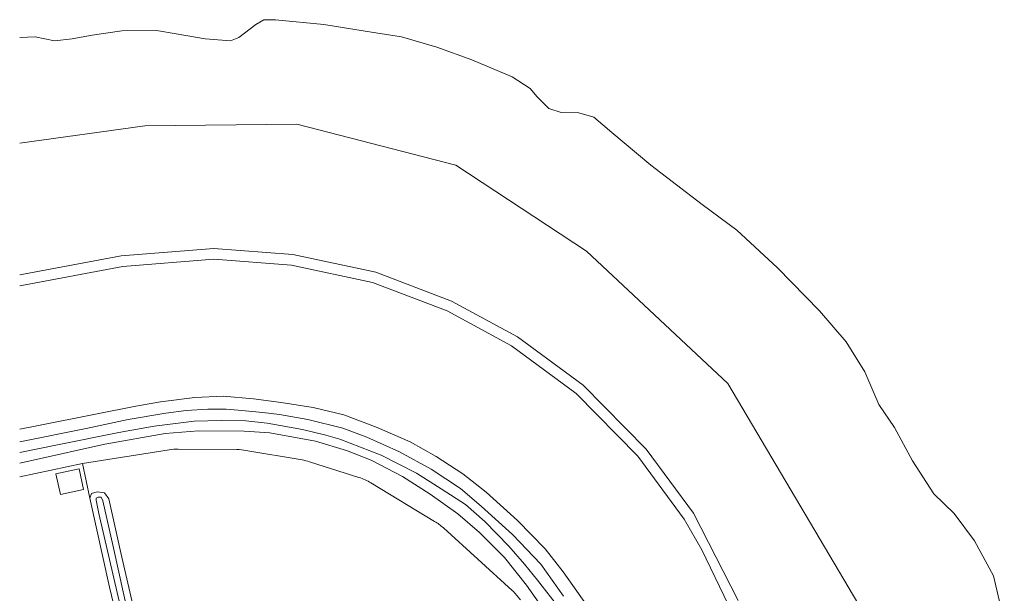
# Model space of a CAD drawing. Header units: metres. Extents: x 264570 to 266133, y 576109 to 577454.
# Tile 8 of 128: x 264571 to 264746, y 576635 to 576737. Entities that reach past the tile are written whole.
import ezdxf

# ---------------------------------------------------------------- set-up
doc = ezdxf.new("R2010")
doc.units = ezdxf.units.M
doc.layers.add('B-WE-OG-TOPOGRAFIE-G', color=252, linetype='Continuous', lineweight=15)

msp = doc.modelspace()

# ---------------------------------------------------------------- linework, layer by layer
at = {"layer": 'B-WE-OG-TOPOGRAFIE-G'}
for points in [[(264570.87, 576734.03), (264573.62, 576734.1), (264577.05, 576733.41), (264580.21, 576733.77), (264583.74, 576734.42), (264589.06, 576735.19), (264595.2, 576735.22), (264598.7, 576734.68), (264603.84, 576733.77), (264608.38, 576733.39), (264609.83, 576733.99), (264612.87, 576736.32), (264614.32, 576737.14), (264616.36, 576737.17), (264624.95, 576736.33), (264633.46, 576734.93), (264638.8, 576734.12), (264645.08, 576732.31), (264651.32, 576730.01), (264658.5, 576727.01), (264661.69, 576724.9), (264662.92, 576723.45), (264665, 576721.34), (264667.23, 576720.63), (264670.35, 576720.6), (264673.03, 576719.82), (264676.23, 576717.08), (264683.15, 576711.29), (264692.3, 576704.31), (264698.44, 576699.71), (264705.69, 576693), (264713.17, 576685.36), (264717.89, 576679.87), (264721.21, 576674.49), (264723.7, 576668.69), (264726.53, 576664.61), (264729.7, 576658.64), (264733.49, 576652.81), (264737.1, 576649.32), (264740.71, 576644.42), (264744.14, 576638.22), (264746.04, 576630.09)], [(264746.04, 576630.09), (264744.14, 576638.22), (264740.71, 576644.42), (264737.1, 576649.32), (264733.49, 576652.81), (264729.7, 576658.64), (264726.53, 576664.61), (264723.7, 576668.69), (264721.21, 576674.49), (264717.89, 576679.87), (264713.17, 576685.36), (264705.69, 576693), (264698.44, 576699.71), (264692.3, 576704.31), (264683.15, 576711.29), (264676.23, 576717.08), (264673.03, 576719.82), (264670.35, 576720.6), (264667.23, 576720.63), (264665, 576721.34), (264662.92, 576723.45), (264661.69, 576724.9), (264658.5, 576727.01), (264651.32, 576730.01), (264645.08, 576732.31), (264638.8, 576734.12), (264633.46, 576734.93), (264624.95, 576736.33), (264616.36, 576737.17), (264614.32, 576737.14), (264612.87, 576736.32), (264609.83, 576733.99), (264608.38, 576733.39), (264603.84, 576733.77), (264598.7, 576734.68), (264595.2, 576735.22), (264589.06, 576735.19), (264583.74, 576734.42), (264580.21, 576733.77), (264577.05, 576733.41), (264573.62, 576734.1), (264570.87, 576734.03)], [(264722.64, 576628.85), (264696.86, 576672.45), (264671.72, 576696), (264648.49, 576711.27), (264620.17, 576718.59), (264593.12, 576718.27), (264570.87, 576715.19)], [(264570.87, 576715.19), (264593.12, 576718.27), (264620.17, 576718.59), (264648.49, 576711.27), (264671.72, 576696), (264696.86, 576672.45), (264722.64, 576628.85)], [(264570.87, 576691.74), (264588.95, 576695.12), (264605.38, 576696.46), (264619.49, 576695.4), (264634.21, 576692.23), (264647.72, 576687.1), (264659.41, 576680.76), (264671.12, 576672.12), (264682.32, 576660.72), (264690.74, 576649.33), (264698.7, 576633.82)], [(264698.7, 576633.82), (264690.74, 576649.33), (264682.32, 576660.72), (264671.12, 576672.12), (264659.41, 576680.76), (264647.72, 576687.1), (264634.21, 576692.23), (264619.49, 576695.4), (264605.38, 576696.46), (264588.95, 576695.12), (264570.87, 576691.74)], [(264696.92, 576633.09), (264692.24, 576642.82), (264689.11, 576648.31), (264680.86, 576659.47), (264669.86, 576670.67), (264658.38, 576679.14), (264646.92, 576685.36), (264633.66, 576690.39), (264619.22, 576693.5), (264605.39, 576694.54), (264589.21, 576693.22), (264570.87, 576689.79)], [(264570.87, 576689.79), (264589.21, 576693.22), (264605.39, 576694.54), (264619.22, 576693.5), (264633.66, 576690.39), (264646.92, 576685.36), (264658.38, 576679.14), (264669.86, 576670.67), (264680.86, 576659.47), (264689.11, 576648.31), (264692.24, 576642.82), (264696.92, 576633.09)], [(264570.87, 576664.3), (264573.65, 576664.82), (264584.64, 576667.04), (264591.55, 576668.42), (264595.92, 576669.14), (264602.04, 576669.93), (264607.04, 576670.15), (264612.47, 576669.7), (264617.38, 576669.05), (264623.07, 576668.15), (264628.55, 576666.87), (264634.45, 576664.58), (264640.31, 576662.07), (264644.95, 576659.41), (264649.71, 576656.36), (264653.86, 576653.1), (264659.45, 576648.03), (264664.36, 576642.98), (264667.57, 576638.94), (264671.72, 576633.06)], [(264671.72, 576633.06), (264667.57, 576638.94), (264664.36, 576642.98), (264659.45, 576648.03), (264653.86, 576653.1), (264649.71, 576656.36), (264644.95, 576659.41), (264640.31, 576662.07), (264634.45, 576664.58), (264628.55, 576666.87), (264623.07, 576668.15), (264617.38, 576669.05), (264612.47, 576669.7), (264607.04, 576670.15), (264602.04, 576669.93), (264595.92, 576669.14), (264591.55, 576668.42), (264584.64, 576667.04), (264573.65, 576664.82), (264570.87, 576664.3)], [(264667.63, 576634.6), (264663.6, 576640.28), (264658.55, 576645.53), (264652.97, 576650.57), (264649.29, 576653.74), (264644.08, 576657.19), (264638.45, 576660.27), (264632.65, 576662.85), (264628.36, 576664.5), (264622.15, 576666.01), (264617.12, 576666.93), (264614.12, 576667.25), (264609.72, 576667.71), (264607.61, 576667.88), (264604.36, 576667.87), (264600.5, 576667.6), (264596.87, 576667.12), (264590.16, 576666.01), (264582.69, 576664.43), (264570.87, 576662.07)], [(264570.87, 576662.07), (264582.69, 576664.43), (264590.16, 576666.01), (264596.87, 576667.12), (264600.5, 576667.6), (264604.36, 576667.87), (264607.61, 576667.88), (264609.72, 576667.71), (264614.12, 576667.25), (264617.12, 576666.93), (264622.15, 576666.01), (264628.36, 576664.5), (264632.65, 576662.85), (264638.45, 576660.27), (264644.08, 576657.19), (264649.29, 576653.74), (264652.97, 576650.57), (264658.55, 576645.53), (264663.6, 576640.28), (264667.63, 576634.6)], [(264570.87, 576660.16), (264577.59, 576661.53), (264588.5, 576663.71), (264594.82, 576664.81), (264601.89, 576665.72), (264606.71, 576665.84), (264611.1, 576665.77), (264614.91, 576665.37), (264621.19, 576664.27), (264625.33, 576663.25), (264627.82, 576662.5), (264635.15, 576659.66), (264641.47, 576656.49), (264645.84, 576653.67), (264650.16, 576650.87), (264653.61, 576647.86), (264657.88, 576643.45), (264660.67, 576640.29), (264662.98, 576637.41), (264666.99, 576632.3)], [(264666.99, 576632.3), (264662.98, 576637.41), (264660.67, 576640.29), (264657.88, 576643.45), (264653.61, 576647.86), (264650.16, 576650.87), (264645.84, 576653.67), (264641.47, 576656.49), (264635.15, 576659.66), (264627.82, 576662.5), (264625.33, 576663.25), (264621.19, 576664.27), (264614.91, 576665.37), (264611.1, 576665.77), (264606.71, 576665.84), (264601.89, 576665.72), (264594.82, 576664.81), (264588.5, 576663.71), (264577.59, 576661.53), (264570.87, 576660.16)], [(264664.09, 576632.17), (264661.04, 576636.52), (264657.15, 576641.48), (264652.67, 576645.93), (264648.8, 576649.24), (264643.9, 576652.72), (264638.98, 576655.89), (264633.39, 576658.79), (264629.04, 576660.52), (264623.47, 576662.18), (264615.4, 576663.67), (264610.82, 576663.96), (264602.69, 576664.01), (264596.73, 576663.51), (264586.04, 576661.65), (264573.27, 576658.8), (264570.87, 576658.27)], [(264570.87, 576658.27), (264573.27, 576658.8), (264586.04, 576661.65), (264596.73, 576663.51), (264602.69, 576664.01), (264610.82, 576663.96), (264615.4, 576663.67), (264623.47, 576662.18), (264629.04, 576660.52), (264633.39, 576658.79), (264638.98, 576655.89), (264643.9, 576652.72), (264648.8, 576649.24), (264652.67, 576645.93), (264657.15, 576641.48), (264661.04, 576636.52), (264664.09, 576632.17)], [(264597.49, 576660.62), (264582.02, 576658.2), (264570.87, 576655.8)], [(264609.5, 576660.68), (264599.09, 576660.74)], [(264621.11, 576658.83), (264611.12, 576660.53)], [(264570.87, 576655.8), (264582.02, 576658.2), (264583.35, 576652.04), (264586.82, 576636.19), (264590.86, 576619.39), (264594.35, 576603.83), (264598.76, 576584.6), (264601.75, 576571.8), (264603.14, 576565.98), (264602.89, 576564.73), (264596.51, 576562.25), (264585, 576557.57), (264576.44, 576554.02), (264573.99, 576553.15), (264573.53, 576553.58), (264571.76, 576559.33), (264571.28, 576561.11), (264570.87, 576561.46), (264570.87, 576561.47)], [(264631.23, 576655.71), (264622.45, 576658.5)], [(264644.68, 576647.89), (264633.37, 576654.73)], [(264590.86, 576619.39), (264586.82, 576636.19), (264583.35, 576652.04), (264583.66, 576652.86), (264584.66, 576653.16), (264585.95, 576652.95), (264586.72, 576651.89), (264588.87, 576642.27), (264593.2, 576623.57)], [(264593.21, 576617.64), (264587.48, 576643.44), (264585.65, 576651.56), (264585.35, 576652.17), (264584.84, 576652.22), (264584.49, 576652.03), (264584.48, 576651.68), (264584.95, 576649.31), (264591.81, 576619.62)], [(264591.81, 576619.62), (264584.95, 576649.31), (264584.48, 576651.68), (264584.49, 576652.03), (264584.84, 576652.22), (264585.35, 576652.17), (264585.65, 576651.56), (264587.48, 576643.44), (264593.21, 576617.64)], [(264658.49, 576635.58), (264646.24, 576646.73)]]:
    msp.add_lwpolyline(points, dxfattribs=at)
for points in [[(264593.2, 576623.57), (264588.87, 576642.27), (264588.87, 576642.27), (264586.72, 576651.89), (264585.95, 576652.95), (264584.66, 576653.16), (264583.66, 576652.86), (264583.66, 576652.86), (264583.35, 576652.04), (264583.35, 576652.04), (264582.02, 576658.2), (264582.02, 576658.2), (264597.49, 576660.62), (264597.49, 576660.62, -0.039963), (264599.09, 576660.74), (264599.09, 576660.74), (264609.5, 576660.68), (264609.5, 576660.68, -0.041211), (264611.12, 576660.53), (264611.12, 576660.53), (264621.11, 576658.83), (264621.11, 576658.83, -0.034116), (264622.45, 576658.5), (264622.45, 576658.5), (264631.23, 576655.71), (264631.23, 576655.71, -0.059345), (264633.37, 576654.73), (264633.37, 576654.73), (264644.68, 576647.89), (264644.68, 576647.89, -0.048213), (264646.24, 576646.73), (264646.24, 576646.73), (264658.49, 576635.58), (264658.49, 576635.58, -0.056024), (264659.97, 576633.9)], [(264599.09, 576660.74, 0.039963), (264597.49, 576660.62)], [(264611.12, 576660.53, 0.041211), (264609.5, 576660.68)], [(264622.45, 576658.5, 0.034116), (264621.11, 576658.83)], [(264633.37, 576654.73, 0.059345), (264631.23, 576655.71)], [(264646.24, 576646.73, 0.048213), (264644.68, 576647.89)], [(264659.97, 576633.9, 0.056024), (264658.49, 576635.58)]]:
    msp.add_lwpolyline(points, format="xyb", dxfattribs=at)
msp.add_lwpolyline([(264577.32, 576656.35), (264581.44, 576657.25), (264582.25, 576653.59), (264578.12, 576652.69), (264577.32, 576656.35)], close=True, dxfattribs=at)

doc.saveas('drawing.dxf')
